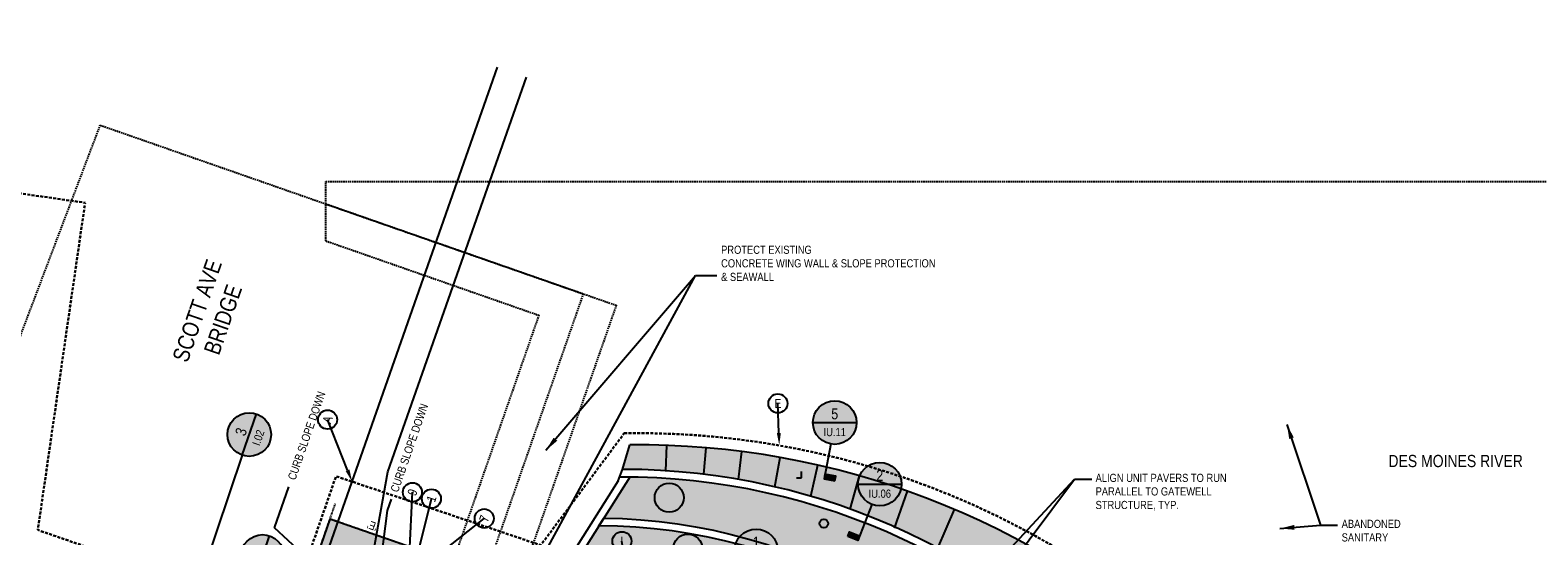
# Model space of a CAD drawing. Extents: x -7 to 1611950, y -7 to 575670.
# Tile 16 of 25: x 1609666 to 1609926, y 575172 to 575259. Entities that reach past the tile are written whole.
import ezdxf
from ezdxf import colors
from ezdxf.entities.mleader import LeaderData, LeaderLine
from ezdxf.enums import TextEntityAlignment as Align
from ezdxf.math import Vec2, Vec3

# ---------------------------------------------------------------- set-up
doc = ezdxf.new("R2010")
doc.units = 0
doc.header["$MEASUREMENT"] = 0
for name, pattern in [('Dash 1_16_', [0.125, 0.0625, -0.0625]), ('DASHED', [0.75, 0.5, -0.25]), ('HIDDEN', [0.375, 0.25, -0.125])]:
    doc.linetypes.add(name, pattern=pattern)
for name, color, linetype in [('3001.687.19 P-Series Lighting$0$EN-LITE', 3, 'Continuous'), ('L-ANNO-MACH', 7, 'HIDDEN'), ('L-ANNO-MACH-OVERALL', 7, 'HIDDEN'), ('L-LAYO-COOR', 2, 'Continuous'), ('L-PAVE-CURB-BACK', 4, 'Continuous'), ('L-PAVE-JONT', 1, 'Continuous'), ('L-PAVE-MARK', 1, 'Continuous'), ('L-PAVE-SDWK', 4, 'Continuous'), ('L-SITE-RTWL', 5, 'Continuous'), ('L-STON-HTCH', 9, 'Continuous'), ('X-XREF-SURV', 252, 'Continuous')]:
    doc.layers.add(name, color=color, linetype=linetype)
for name, color, linetype, lineweight in [('L-ANNO-KEYN', 2, 'Continuous', 25), ('L-ANNO-KEYN-20SC', 2, 'Continuous', 25), ('L-ANNO-NOTE', 2, 'Continuous', 25), ('L-ANNO-NOTE-ROTATE', 2, 'Continuous', 25), ('L-ANNO-SCRN', 9, 'Continuous', 25), ('P-LOW', 4, 'DASHED', 30)]:
    doc.layers.add(name, color=color, linetype=linetype, lineweight=lineweight)
doc.layers.add('L-ANNO-TTLB-NPLT', color=8, linetype='Continuous', plot=False)
doc.styles.add('3001.687.19 P-Series Lighting$0$SIMPLEX', font='ARIALN.TTF')
doc.styles.add('RDG 3-32 ANNO DOT', font='ARIALN.TTF', dxfattribs={"height": 0.07035})
doc.styles.add('RDG Standard', font='ARIALN.TTF')
doc.styles.add('RDG_Standard', font='ARIALN.TTF')
doc.styles.get("Standard").update_dxf_attribs({"font": 'arial.ttf'})
doc.styles.add('X-HLVM1S', font='ARIALN.TTF')
doc.dimstyles.new('RDG-ENG$7', dxfattribs={"dimscale": 12, "dimtxt": 0.09375, "dimasz": 0.125, "dimexe": 0.0625, "dimexo": 0.0625, "dimgap": 0.03125, "dimtad": 1, "dimlfac": 12, "dimzin": 3, "dimdsep": 46, "dimlunit": 4, "dimtxsty": 'RDG Standard', "dimblk": 'ARCHTICK', "dimcen": 0.0937, "dimclrd": 256, "dimclre": 256, "dimclrt": 256, "dimadec": 0, "dimazin": 0, "dimtfac": 0.75, "dimtofl": 0, "dimtmove": 0, "dimatfit": 3, "dimfxl": 1, "dimtolj": 1, "dimtzin": 0, "dimarcsym": 0})

# ---------------------------------------------------------------- blocks, each defined once
blk = doc.blocks.new('_ArchTick')
at = {"color": 0, "linetype": 'ByBlock', "const_width": 0.15}
blk.add_lwpolyline([(-0.5, -0.5), (0.5, 0.5)], dxfattribs=at)
blk = doc.blocks.new('KEYNOTE-CIRCLE')
at = {"layer": 'L-ANNO-NOTE', "color": 0, "transparency": 16777216}
blk.add_circle((0, 0), 0.0971, dxfattribs=at)
at = {"layer": 'L-ANNO-NOTE', "color": 0, "transparency": 16777216, "style": 'RDG_Standard'}
blk.add_attdef('#', text='', height=0.0938, dxfattribs=at).set_placement((0, 0), align=Align.MIDDLE_CENTER)
blk = doc.blocks.new('*U36')
at = {"layer": 'L-ANNO-KEYN', "true_color": 0xffffff}
h = blk.add_hatch(color=7, dxfattribs=at)
edge = h.paths.add_edge_path()
edge.add_arc((0, 0), 0.25, 0, 360)
at = {"layer": 'L-ANNO-KEYN'}
blk.add_hatch(color=256, dxfattribs=at).paths.add_polyline_path([(-0.368, -0.601), (-0.348, -0.549), (-0.232, -0.594), (-0.252, -0.646)])
for p, q in [((-0.25, 0), (0.25, 0)), ((-0.091, -0.233), (-0.252, -0.646))]:
    blk.add_line(p, q, dxfattribs=at)
blk.add_lwpolyline([(-0.368, -0.601), (-0.348, -0.549), (-0.232, -0.594), (-0.252, -0.646)], close=True, dxfattribs=at)
blk.add_circle((0, 0), 0.25, dxfattribs=at)
at = {"layer": 'L-ANNO-KEYN', "style": 'X-HLVM1S', "flags": 8}
blk.add_attdef('VIEWNUMBER', text='', height=0.125, dxfattribs=at).set_placement((0, 0), align=Align.BOTTOM_CENTER)
blk.add_attdef('SHEETNUMBER', text='', height=0.0938, dxfattribs=at).set_placement((0, -0.063), align=Align.TOP_CENTER)
at = {"layer": 'L-ANNO-KEYN', "style": 'RDG_Standard'}
blk.add_attdef('DESC', text='', height=0.0938, dxfattribs=at).set_placement((0.001, -0.371), align=Align.CENTER)
blk = doc.blocks.new('*U55')
at = {"layer": 'L-ANNO-KEYN', "true_color": 0xffffff}
h = blk.add_hatch(color=7, dxfattribs=at)
edge = h.paths.add_edge_path()
edge.add_arc((0, 0), 0.25, 0, 360)
at = {"layer": 'L-ANNO-KEYN'}
blk.add_hatch(color=256, dxfattribs=at).paths.add_polyline_path([(0, -0.67), (0.011, -0.615), (-0.112, -0.592), (-0.122, -0.647)])
for p, q in [((-0.25, 0), (0.25, 0)), ((-0.046, -0.246), (-0.122, -0.647))]:
    blk.add_line(p, q, dxfattribs=at)
blk.add_lwpolyline([(0, -0.67), (0.011, -0.615), (-0.112, -0.592), (-0.122, -0.647)], close=True, dxfattribs=at)
blk.add_circle((0, 0), 0.25, dxfattribs=at)
at = {"layer": 'L-ANNO-KEYN', "style": 'X-HLVM1S', "flags": 8}
blk.add_attdef('VIEWNUMBER', text='', height=0.125, dxfattribs=at).set_placement((0, 0), align=Align.BOTTOM_CENTER)
blk.add_attdef('SHEETNUMBER', text='', height=0.0938, dxfattribs=at).set_placement((0, -0.063), align=Align.TOP_CENTER)
at = {"layer": 'L-ANNO-KEYN', "style": 'RDG_Standard'}
blk.add_attdef('DESC', text='', height=0.0938, dxfattribs=at).set_placement((0.001, -0.371), align=Align.CENTER)
blk = doc.blocks.new('*U57')
at = {"layer": 'L-ANNO-KEYN', "true_color": 0xffffff}
h = blk.add_hatch(color=7, dxfattribs=at)
edge = h.paths.add_edge_path()
edge.add_arc((0, 0), 0.25, 0, 360)
at = {"layer": 'L-ANNO-KEYN'}
blk.add_hatch(color=256, dxfattribs=at).paths.add_polyline_path([(-6.368, -0.158), (-6.312, -0.158), (-6.312, -0.033), (-6.368, -0.033)])
for p, q in [((-0.25, -0.001), (-6.368, -0.033)), ((-0.25, 0), (0.25, 0))]:
    blk.add_line(p, q, dxfattribs=at)
blk.add_lwpolyline([(-6.368, -0.158), (-6.312, -0.158), (-6.312, -0.033), (-6.368, -0.033)], close=True, dxfattribs=at)
blk.add_circle((0, 0), 0.25, dxfattribs=at)
at = {"layer": 'L-ANNO-KEYN', "style": 'X-HLVM1S', "flags": 8}
blk.add_attdef('VIEWNUMBER', text='', height=0.125, dxfattribs=at).set_placement((0, 0), align=Align.BOTTOM_CENTER)
blk.add_attdef('SHEETNUMBER', text='', height=0.0938, dxfattribs=at).set_placement((0, -0.063), align=Align.TOP_CENTER)
at = {"layer": 'L-ANNO-KEYN', "style": 'RDG_Standard'}
blk.add_attdef('DESC', text='', height=0.0938, dxfattribs=at).set_placement((0.001, -0.371), align=Align.CENTER)
blk = doc.blocks.new('*U58')
at = {"layer": 'L-ANNO-KEYN', "true_color": 0xffffff}
h = blk.add_hatch(color=7, dxfattribs=at)
edge = h.paths.add_edge_path()
edge.add_arc((0, 0), 0.25, 0, 360)
at = {"layer": 'L-ANNO-KEYN'}
blk.add_hatch(color=256, dxfattribs=at).paths.add_polyline_path([(0.129, -0.878), (0.128, -0.823), (0.003, -0.823), (0.004, -0.879)])
for p, q in [((-0.25, 0), (0.25, 0)), ((0.001, -0.25), (0.004, -0.879))]:
    blk.add_line(p, q, dxfattribs=at)
blk.add_lwpolyline([(0.129, -0.878), (0.128, -0.823), (0.003, -0.823), (0.004, -0.879)], close=True, dxfattribs=at)
blk.add_circle((0, 0), 0.25, dxfattribs=at)
at = {"layer": 'L-ANNO-KEYN', "style": 'X-HLVM1S', "flags": 8}
blk.add_attdef('VIEWNUMBER', text='', height=0.125, dxfattribs=at).set_placement((0, 0), align=Align.BOTTOM_CENTER)
blk.add_attdef('SHEETNUMBER', text='', height=0.0938, dxfattribs=at).set_placement((0, -0.063), align=Align.TOP_CENTER)
at = {"layer": 'L-ANNO-KEYN', "style": 'RDG_Standard'}
blk.add_attdef('DESC', text='', height=0.0938, dxfattribs=at).set_placement((0.001, -0.371), align=Align.CENTER)
blk = doc.blocks.new('viewports_Rebid')
at = {"layer": 'L-ANNO-MACH'}
blk.add_lwpolyline([(50.23, 159.23), (94.5, 143.76)], dxfattribs=at)
at = {"layer": 'L-ANNO-MACH', "flags": 128}
blk.add_lwpolyline([(94.5, 143.76), (78.67, 98.32)], dxfattribs=at)
at = {"layer": 'L-ANNO-MACH-OVERALL', "flags": 128}
for points in [[(-110.28, -148.63), (11.42, 172.78)], [(11.42, 172.78), (100.17, 141.78)], [(86.86, 140.07), (73, 100.29)], [(100.17, 141.78), (84.34, 96.35)]]:
    blk.add_lwpolyline(points, dxfattribs=at)
at = {"layer": 'L-ANNO-MACH-OVERALL'}
for points in [[(50.23, 152.87), (50.23, 163.09), (370.23, 163.09), (370.23, -26.91), (136.75, -26.91)], [(50.23, 152.87), (86.86, 140.07)]]:
    blk.add_lwpolyline(points, dxfattribs=at)
blk = doc.blocks.new('3001.687.19 P-Series Lighting$0$DM_ELEC-LF32')
blk.add_circle((0, 0), 3)
at = {"style": '3001.687.19 P-Series Lighting$0$SIMPLEX', "flags": 1}
blk.add_attdef('CON_CENTER', text='', height=9.6, dxfattribs=at).set_placement((0, 0), align=Align.MIDDLE_CENTER)
for tag, p in [('CON_TYPE', (0, -16.5)), ('CON_WIDTH', (0, -32.9))]:
    blk.add_attdef(tag, p, '', height=9.6, dxfattribs=at)
blk = doc.blocks.new('3001.687.19 P-Series Lighting')
at = {"layer": '3001.687.19 P-Series Lighting$0$EN-LITE', "xscale": 0.25, "yscale": 0.25, "zscale": 0.25}
blk.add_blockref('3001.687.19 P-Series Lighting$0$DM_ELEC-LF32', (1609802.73, 575173.78), dxfattribs=at)

msp = doc.modelspace()

# ---------------------------------------------------------------- hatches: boundary and pattern name
at = {"layer": 'L-ANNO-SCRN', "ltscale": 0.01}
h = msp.add_hatch(dxfattribs=at)
h.set_pattern_fill('DOTS', color=256, scale=5)
edge = h.paths.add_edge_path()
edge.add_arc((1610026.59007, 575245.22718), 125.82739, 248.1677951, 273.9558157, ccw=False)
edge.add_arc((1609950.94836, 575056.03983), 77.92136, 68.2710086, 102.6344505)
edge.add_arc((1609917.08583, 575207.21508), 77, 275.7211204, 282.6165897, ccw=False)
edge.add_arc((1609916.80234, 575206.36585), 76.18414, 227.0819488, 275.9969379, ccw=False)
edge.add_arc((1609770.85436, 575048.56228), 138.7646, 47.3192613, 90.6127919)
edge.add_line((1609769.37026, 575187.31894), (1609768.08758, 575183.10505))
edge.add_arc((1609768.21841, 575068.10645), 114.99867, 39.5483207, 90.0651833, ccw=False)
edge.add_arc((1609907.81296, 575185.15104), 67.18057, 220.7149466, 227.4497629)
edge.add_line((1609862.38301, 575135.66014), (1609865.20125, 575136.33613))
edge.add_line((1609865.20125, 575136.33613), (1609869.75152, 575133.7029))
edge.add_line((1609869.75152, 575133.7029), (1609872.97439, 575132.18751))
edge.add_line((1609872.97439, 575132.18751), (1609874.83975, 575130.75672))
edge.add_line((1609874.83975, 575130.75672), (1609877.4632, 575126.72654))
edge.add_line((1609877.4632, 575126.72654), (1609877.26727, 575125.31635))
edge.add_arc((1609907.81296, 575185.15104), 67.18057, 242.9556309, 279.5863305)
edge.add_arc((1609950.24011, 574993.05002), 129.67758, 100.0904184, 103.9396683, ccw=False)
edge.add_arc((1609956.66011, 575113.58927), 30, 166.2461209, 179.7026783)
edge.add_arc((1609939.93491, 574929.2218), 185, 90.0814631, 94.1147074, ccw=False)
edge.add_arc((1609956.66011, 575113.58927), 17, 148.3635636, 177.8682869, ccw=False)
edge.add_arc((1609950.24761, 574977.73048), 145, 81.4083489, 93.1869673, ccw=False)
edge.add_arc((1609956.66011, 575113.58927), 17, -8.3246588, 26.2317528, ccw=False)
edge.add_arc((1609939.64731, 574929.24812), 185, 75.4289213, 79.4621657, ccw=False)
edge.add_arc((1609956.66011, 575113.58927), 30, 349.8409504, 367.6782713)
edge.add_arc((1610026.77692, 575246.41523), 135, 252.5932015, 253.5208797)
edge.add_arc((1610026.77692, 575246.41523), 135, 253.5208797, 273.8223148)
edge.add_line((1610035.77636, 575111.71553), (1610035.24306, 575119.69773))
h = msp.add_hatch(dxfattribs=at)
h.set_pattern_fill('ANGLE', color=256, scale=5)
h.set_pattern_definition([(0, (0, 0), (0, 1.375), [1, -0.375]), (90, (0, 0), (-1.375, 8e-17), [1, -0.375])])
edge = h.paths.add_edge_path()
edge.add_line((1609727.93322, 575166.07363), (1609728.42998, 575167.43765))
edge.add_line((1609728.42998, 575167.43765), (1609731.31576, 575166.43793))
edge.add_line((1609731.31576, 575166.43793), (1609730.82475, 575165.02057))
edge.add_line((1609730.82475, 575165.02057), (1609733.68216, 575164.03067))
edge.add_line((1609733.68216, 575164.03067), (1609735.30091, 575168.43261))
edge.add_line((1609735.30091, 575168.43261), (1609717.739, 575174.56649))
edge.add_line((1609717.739, 575174.56649), (1609711.11259, 575155.44034))
edge.add_line((1609711.11259, 575155.44034), (1609681.07478, 575165.8464))
edge.add_line((1609681.07478, 575165.8464), (1609676.77298, 575153.81082))
edge.add_line((1609676.77298, 575153.81082), (1609671.5655, 575139.786))
edge.add_line((1609671.5655, 575139.786), (1609671.15205, 575138.63934))
edge.add_line((1609671.15205, 575138.63934), (1609673.34491, 575137.88897))
edge.add_line((1609673.34491, 575137.88897), (1609669.69734, 575127.4001))
edge.add_line((1609669.69734, 575127.4001), (1609698.00163, 575117.5946))
edge.add_line((1609698.00163, 575117.5946), (1609644.42908, 574962.83665))
edge.add_line((1609644.42908, 574962.83665), (1609645.07237, 574915.84617))
edge.add_line((1609645.07237, 574915.84617), (1609646.99788, 574915.18497))
edge.add_line((1609646.99788, 574915.18497), (1609646.64384, 574915.56604))
edge.add_line((1609646.64384, 574915.56604), (1609645.93999, 574960.75819))
edge.add_line((1609645.93999, 574960.75819), (1609646.48973, 574964.18736))
edge.add_line((1609646.48973, 574964.18736), (1609649.98977, 574974.29047))
edge.add_arc((1609664.16334, 574969.3803), 15, 70.8922922, 160.8922922, ccw=False)
edge.add_line((1609669.07351, 574983.55387), (1609677.67273, 574980.58209))
edge.add_line((1609677.67273, 574980.58209), (1609677.50869, 574980.1025))
edge.add_line((1609677.50869, 574980.1025), (1609683.07246, 574978.08641))
edge.add_line((1609683.07246, 574978.08641), (1609689.29387, 574996.12759))
edge.add_line((1609689.29387, 574996.12759), (1609683.67157, 574998.07533))
edge.add_line((1609683.67157, 574998.07533), (1609683.48326, 574997.56981))
edge.add_line((1609683.48326, 574997.56981), (1609679.81479, 574998.85144))
edge.add_arc((1609683.27728, 575008.73435), 10.4719, 160.578738, 250.692043, ccw=False)
edge.add_line((1609673.40123, 575012.21638), (1609699.77712, 575088.35228))
edge.add_arc((1609690.32807, 575091.62573), 10, 340.8922922, 370.8210841)
edge.add_line((1609700.15026, 575093.50316), (1609697.23408, 575108.75979))
edge.add_arc((1609702.14517, 575109.6985), 5, 160.8922922, 190.8210841, ccw=False)
edge.add_line((1609697.42064, 575111.33523), (1609717.20574, 575168.44633))
edge.add_line((1609717.20574, 575168.44633), (1609724.93258, 575167.0618))
edge.add_line((1609724.93258, 575167.0618), (1609727.93322, 575166.07363))
at = {"layer": 'L-STON-HTCH'}
h = msp.add_hatch(dxfattribs=at)
h.set_pattern_fill('BOX', color=256, scale=3)
h.paths.add_polyline_path([(1609841.91664, 575108.29269), (1609842.86382, 575105.02007), (1609844.42999, 575101.65563)], flags=17)
edge = h.paths.add_edge_path()
edge.add_line((1609835.87366, 575115.09708), (1609838.59143, 575114.55967))
edge.add_arc((1609963.85621, 575192.75187), 147.66612, 207.7961947, 211.9730412, ccw=False)
edge.add_arc((1609760.31614, 575085.00639), 82.63353, 28.0711378, 89.9288811)
edge.add_line((1609760.41871, 575167.63985), (1609756.63575, 575161.6524))
edge.add_line((1609756.63575, 575161.6524), (1609744.95912, 575165.02273))
edge.add_line((1609744.95912, 575165.02273), (1609743.99881, 575158.58313))
edge.add_arc((1609756.09536, 575102.45763), 57.41427, 90.0724653, 102.162729, ccw=False)
edge.add_line((1609756.02274, 575159.87185), (1609756.92712, 575159.86587))
edge.add_arc((1609756.09536, 575102.45763), 57.41427, 36.9524918, 89.1699235, ccw=False)
edge.add_line((1609801.97707, 575136.97236), (1609806.0818, 575135.99039))
edge.add_line((1609806.0818, 575135.99039), (1609807.27586, 575134.79633))
edge.add_line((1609807.27586, 575134.79633), (1609810.12906, 575135.59245))
edge.add_line((1609810.12906, 575135.59245), (1609812.61748, 575135.59245))
edge.add_line((1609812.61748, 575135.59245), (1609817.46099, 575132.70714))
edge.add_line((1609817.46099, 575132.70714), (1609819.88288, 575129.15866))
edge.add_line((1609819.88288, 575129.15866), (1609822.27164, 575127.8653))
edge.add_line((1609822.27164, 575127.8653), (1609823.46602, 575123.65346))
edge.add_line((1609823.46602, 575123.65346), (1609829.00638, 575123.65346))
edge.add_line((1609829.00638, 575123.65346), (1609831.19581, 575122.49264))
edge.add_line((1609831.19581, 575122.49264), (1609835.87366, 575115.09708))
edge = h.paths.add_edge_path()
edge.add_arc((1609863.14639, 574984.45251), 118.61783, 94.6055466, 99.0633987, ccw=False)
edge.add_line((1609853.62192, 575102.68733), (1609853.08073, 575103.62838))
edge.add_line((1609853.08073, 575103.62838), (1609851.36143, 575107.71743))
edge.add_line((1609851.36143, 575107.71743), (1609851.01783, 575111.58844))
edge.add_line((1609851.01783, 575111.58844), (1609851.39665, 575114.23878))
edge.add_line((1609851.39665, 575114.23878), (1609852.81651, 575114.80651))
edge.add_arc((1609963.85613, 575192.75172), 135.66596, 209.7898096, 215.0672644, ccw=False)
edge.add_arc((1609763.73559, 575078.73716), 94.65528, 29.5017853, 89.8079004)
edge.add_line((1609764.05295, 575173.3919), (1609761.25783, 575168.96797))
edge.add_arc((1609760.31614, 575085.00639), 83.96686, 28.0688141, 89.35741, ccw=False)
edge.add_arc((1609963.85621, 575192.75186), 146.33279, 207.795021, 212.4645547)
edge.add_line((1609840.39177, 575114.20368), (1609840.60604, 575114.16131))
edge.add_line((1609840.60604, 575114.16131), (1609841.68066, 575112.75645))
edge.add_line((1609841.68066, 575112.75645), (1609841.44246, 575109.931))
edge.add_line((1609841.44246, 575109.931), (1609844.46085, 575101.58935))
edge = h.paths.add_edge_path()
edge.add_line((1609852.02657, 575118.32455), (1609854.49348, 575119.93465))
edge.add_line((1609854.49348, 575119.93465), (1609855.6962, 575122.97318))
edge.add_line((1609855.6962, 575122.97318), (1609854.98057, 575127.11747))
edge.add_line((1609854.98057, 575127.11747), (1609854.98057, 575130.77711))
edge.add_line((1609854.98057, 575130.77711), (1609855.72073, 575132.16435))
edge.add_line((1609855.72073, 575132.16435), (1609858.73067, 575134.78408))
edge.add_line((1609858.73067, 575134.78408), (1609860.82663, 575135.28682))
edge.add_arc((1609907.81296, 575185.15104), 68.51391, 220.7036075, 226.7020293, ccw=False)
edge.add_arc((1609768.21841, 575068.10644), 113.66535, 39.5414742, 89.4326225)
edge.add_line((1609769.34397, 575181.76622), (1609764.89131, 575174.71881))
edge.add_arc((1609763.73559, 575078.73716), 95.98861, 29.5036847, 89.310133, ccw=False)
edge.add_arc((1609963.85613, 575192.75173), 134.33263, 209.7913131, 213.6454006)

# ---------------------------------------------------------------- linework, layer by layer
at = {"layer": 'L-ANNO-TTLB-NPLT'}
msp.add_lwpolyline([(1609730.82475, 575165.02057), (1609731.31576, 575166.43793), (1609734.17318, 575165.44803), (1609735.30393, 575168.44127), (1609717.739, 575174.56649), (1609644.42908, 574962.83665), (1609645.07237, 574915.84617), (1609646.99788, 574915.18497), (1609646.64384, 574915.56604), (1609645.93999, 574960.75819), (1609646.48973, 574964.18736), (1609649.98977, 574974.29047, -0.414213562), (1609669.07351, 574983.55387), (1609677.67051, 574980.5756), (1609683.48335, 574997.56616), (1609679.81479, 574998.85144, -0.414792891), (1609673.40123, 575012.21638), (1609699.77712, 575088.35228, 0.131336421), (1609700.15026, 575093.50316), (1609697.23408, 575108.75979, -0.131336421), (1609697.42064, 575111.33523), (1609717.20574, 575168.44633), (1609724.93258, 575167.0618)], format="xyb", close=True, dxfattribs=at)
at = {"layer": 'L-PAVE-CURB-BACK', "linetype": 'Dash 1_16_'}
for p, q in [((1609718.64897, 575177.19464), (1609696.00329, 575111.82625)), ((1609743.703, 575165.498), (1609717.739, 575174.56649))]:
    msp.add_line(p, q, dxfattribs=at)
at = {"layer": 'L-PAVE-JONT'}
for p, q in [((1609775.57674, 575182.86967), (1609775.73298, 575187.23706)), ((1609782.09935, 575182.26446), (1609782.48582, 575186.83075)), ((1609788.03536, 575181.38492), (1609788.65642, 575186.16947)), ((1609794.32559, 575180.10257), (1609795.22913, 575185.15586)), ((1609798.89306, 575181.6454), (1609798.89306, 575182.74973)), ((1609800.47519, 575178.48856), (1609801.69679, 575183.84024)), ((1609798.02517, 575181.6454), (1609798.89306, 575181.6454)), ((1609807.25078, 575176.27843), (1609808.88156, 575181.9972)), ((1609814.89893, 575173.00047), (1609817.14944, 575179.35776)), ((1609822.36579, 575169.55965), (1609825.2017, 575176.22229))]:
    msp.add_line(p, q, dxfattribs=at)
at = {"layer": 'L-PAVE-MARK'}
for p, q in [((1609717.68494, 575169.88418), (1609746.62844, 575252.31758)), ((1609727.74639, 575182.69254), (1609751.58772, 575250.59455)), ((1609725.21124, 575168.55273), (1609727.74639, 575182.69254))]:
    msp.add_line(p, q, dxfattribs=at)
at = {"layer": 'L-PAVE-SDWK'}
msp.add_lwpolyline([(1609768.08758, 575183.10505), (1609769.37026, 575187.31894)], dxfattribs=at)
msp.add_arc((1609770.76346, 575048.32593), 139, 47.3577662, 90.574287, dxfattribs=at)
at = {"layer": 'L-SITE-RTWL'}
msp.add_line((1609767.38, 575181.154), (1609768.08758, 575183.10505), dxfattribs=at)
for points in [[(1609769.34397, 575181.76622), (1609756.63575, 575161.6524), (1609755.663, 575162.267)], [(1609767.38, 575181.154), (1609755.874, 575162.943)], [(1609769.34397, 575181.76622), (1609756.63575, 575161.6524)]]:
    msp.add_lwpolyline(points, dxfattribs=at)
for points in [[(1609860.82663, 575135.28682, -0.02617903), (1609855.87303, 575140.46996, 0.225215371), (1609767.60345, 575181.77013)], [(1609852.81651, 575114.80651, -0.023031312), (1609846.1179, 575125.35021, 0.269381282), (1609764.05295, 575173.3919), (1609764.89131, 575174.71881, -0.267043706), (1609847.2767, 575126.00975, 0.023610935), (1609854.08887, 575115.31527, 0.023610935)]]:
    msp.add_lwpolyline(points, format="xyb", dxfattribs=at)
msp.add_arc((1609768.21758, 575068.10538), 115, 39.5484688, 90.0018966, dxfattribs=at)
at = {"layer": 'X-XREF-SURV'}
for centre in [(1609776.13858, 575178.23714), (1609779.33132, 575169.46664)]:
    msp.add_circle(centre, 2.5, dxfattribs=at)

# ---------------------------------------------------------------- block references
at = {"layer": 'L-ANNO-KEYN-20SC'}
ref = msp.add_blockref('*U57', (1609703.89951, 575189.09587), dxfattribs=dict(at, xscale=14.99999999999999, yscale=14.99999999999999, zscale=14.99999999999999, rotation=71))
ref.add_attrib('VIEWNUMBER', '3', dxfattribs={"layer": 'L-ANNO-KEYN', "height": 1.875, "rotation": 71, "style": 'X-HLVM1S'}).set_placement((1609703.89951, 575189.09587), align=Align.BOTTOM_CENTER)
ref.add_attrib('SHEETNUMBER', 'I.02', dxfattribs={"layer": 'L-ANNO-KEYN', "height": 1.40625, "rotation": 71, "style": 'X-HLVM1S'}).set_placement((1609704.78593, 575188.79065), align=Align.TOP_CENTER)
ref = msp.add_blockref('*U55', (1609804.60926, 575191.16834), dxfattribs=dict(at, xscale=15, yscale=15, zscale=15))
ref.add_attrib('VIEWNUMBER', '5', dxfattribs={"layer": 'L-ANNO-KEYN', "height": 1.875, "style": 'X-HLVM1S'}).set_placement((1609804.60926, 575191.16834), align=Align.BOTTOM_CENTER)
ref.add_attrib('SHEETNUMBER', 'IU.11', dxfattribs={"layer": 'L-ANNO-KEYN', "height": 1.40625, "style": 'X-HLVM1S'}).set_placement((1609804.60926, 575190.23084), align=Align.TOP_CENTER)
ref = msp.add_blockref('*U36', (1609812.35892, 575180.56923), dxfattribs=dict(at, xscale=15, yscale=15, zscale=15))
ref.add_attrib('VIEWNUMBER', '2', dxfattribs={"layer": 'L-ANNO-KEYN', "height": 1.875, "style": 'X-HLVM1S'}).set_placement((1609812.35892, 575180.56923), align=Align.BOTTOM_CENTER)
ref.add_attrib('SHEETNUMBER', 'IU.06', dxfattribs={"layer": 'L-ANNO-KEYN', "height": 1.40625, "style": 'X-HLVM1S'}).set_placement((1609812.35892, 575179.63173), align=Align.TOP_CENTER)
ref = msp.add_blockref('*U58', (1609706.18591, 575168.12335), dxfattribs=dict(at, xscale=14.99999999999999, yscale=14.99999999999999, zscale=14.99999999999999, rotation=71))
ref.add_attrib('VIEWNUMBER', '2', dxfattribs={"layer": 'L-ANNO-KEYN', "height": 1.875, "rotation": 71, "style": 'X-HLVM1S'}).set_placement((1609706.18591, 575168.12335), align=Align.BOTTOM_CENTER)
ref.add_attrib('SHEETNUMBER', 'I.02', dxfattribs={"layer": 'L-ANNO-KEYN', "height": 1.40625, "rotation": 71, "style": 'X-HLVM1S'}).set_placement((1609707.07234, 575167.81813), align=Align.TOP_CENTER)
ref = msp.add_blockref('*U36', (1609791.0917, 575169.08704), dxfattribs=dict(at, xscale=15, yscale=15, zscale=15))
ref.add_attrib('VIEWNUMBER', '1', dxfattribs={"layer": 'L-ANNO-KEYN', "height": 1.875, "style": 'X-HLVM1S'}).set_placement((1609791.0917, 575169.08704), align=Align.BOTTOM_CENTER)
ref.add_attrib('SHEETNUMBER', 'IU.06', dxfattribs={"layer": 'L-ANNO-KEYN', "height": 1.40625, "style": 'X-HLVM1S'}).set_placement((1609791.0917, 575168.14954), align=Align.TOP_CENTER)

# ---------------------------------------------------------------- texts
at = {"layer": 'L-ANNO-NOTE-ROTATE', "insert": (1609690.61522, 575202.25788), "char_height": 2.814, "attachment_point": 1, "rotation": 70.8922922, "style": 'RDG 3-32 ANNO DOT', "bg_fill": 3, "box_fill_scale": 1.5, "bg_fill_color": 256, "bg_fill_transparency": 0}
msp.add_mtext('\\pxqc;SCOTT AVE\\PBRIDGE', dxfattribs=at)
at = {"layer": 'L-LAYO-COOR', "insert": (1609725.63201, 575172.47613), "char_height": 1.407, "width": 319.1945306, "attachment_point": 1, "rotation": 160.8922922, "style": 'RDG 3-32 ANNO DOT'}
msp.add_mtext("'E'", dxfattribs=at)

# ---------------------------------------------------------------- leaders
at = {"layer": 'L-ANNO-NOTE', "annotation_type": 0, "has_hookline": 1, "hookline_direction": 0}
for points, text_width in [([(1609752.23871, 575164.17757), (1609780.67069, 575216.45468), (1609784.44034, 575216.45468)], 36.68076), ([(1609882.38279, 575190.84767), (1609888.19609, 575173.49617), (1609891.1838, 575173.49617)], 10.06835)]:
    msp.add_leader(points, dimstyle='RDG-ENG$7', override={"dimscale": 20, "dimgap": 0.03125, "dimtad": 0}, dxfattribs=dict(at, text_width=text_width))
at = {"layer": 'L-ANNO-NOTE'}
for points, override in [([(1609754.93753, 575186.39545), (1609780.67069, 575216.45468), (1609784.44034, 575216.45468)], {"dimscale": 20, "dimgap": 0.03125, "dimtad": 0}), ([(1609827.36651, 575156.74117), (1609845.86806, 575181.41114), (1609848.85578, 575181.41114)], {"dimscale": 20, "dimgap": 0.03125, "dimtad": 0, "dimldrblk": 'Integral'}), ([(1609881.17663, 575172.92972), (1609888.19609, 575173.49617), (1609891.1838, 575173.49617)], {"dimscale": 20, "dimgap": 0.03125, "dimtad": 0})]:
    msp.add_leader(points, dimstyle='RDG-ENG$7', override=override, dxfattribs=at)
ml = msp.add_multileader_block('Standard', dxfattribs=at)
ml.set_content('KEYNOTE-CIRCLE', color=256, scale=16.875)
ml.set_attribute('#', 'E', width=0)
ml.set_leader_properties()
ml.build(insert=Vec2(0, 0))
ml.multileader.update_dxf_attribs({"has_dogleg": 0, "text_right_attachment_type": 3, "dogleg_length": 0.36, "arrow_head_size": 2.10938, "scale": 30, "block_connection_type": 1})
ctx = ml.context
ctx.base_point, ctx.scale, ctx.char_height, ctx.arrow_head_size, ctx.landing_gap_size, ctx.plane_origin, ctx.plane_x_axis, ctx.plane_y_axis = Vec3(1609794.8329, 575194.4575), 30, 1.58203, 2.10938, 1.51875, Vec3(1609759.96315, 575200.21587), Vec3(0.999999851, 0.00054625), Vec3(-0.00054625, 0.999999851)
ctx.right_attachment, ctx.attachment_type = 3, 1
notes = []
notes.append((ctx, [(0, (1, 1, 0), (1609795.1929, 575194.4577), (-0.999999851, -0.00054625), 0.36, [(0, [(1609795.06587, 575187.2765)], 0, [])])]))
ctx.block.insert, ctx.block.rotation = Vec3(1609794.8329, 575194.4575), 0.00054625
ml = msp.add_multileader_block('Standard', dxfattribs=at)
ml.set_content('KEYNOTE-CIRCLE', color=256, scale=16.875)
ml.set_attribute('#', 'A', width=0)
ml.set_leader_properties()
ml.build(insert=Vec2(0, 0))
ml.multileader.update_dxf_attribs({"has_dogleg": 0, "text_right_attachment_type": 3, "dogleg_length": 0.36, "arrow_head_size": 2.10938, "scale": 30, "block_connection_type": 1})
ctx = ml.context
ctx.base_point, ctx.scale, ctx.char_height, ctx.arrow_head_size, ctx.landing_gap_size, ctx.plane_origin, ctx.plane_x_axis, ctx.plane_y_axis = Vec3(1609717.37402, 575191.66551), 30, 1.58203, 2.10938, 1.51875, Vec3(1609673.35978, 575145.897), Vec3(0.325568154, 0.945518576), Vec3(-0.945518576, 0.325568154)
ctx.right_attachment, ctx.attachment_type = 3, 1
notes.append((ctx, [(1, (1, 1, 0), (1609717.25681, 575191.32513), (0.325568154, 0.945518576), 0.36, [(0, [(1609721.587, 575180.99754)], 0, [])])]))
ctx.block.insert, ctx.block.rotation = Vec3(1609717.37402, 575191.66551), 1.239183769
ml = msp.add_multileader_block('Standard', dxfattribs=at)
ml.set_content('KEYNOTE-CIRCLE', color=256, scale=16.875)
ml.set_attribute('#', '9', width=0)
ml.set_leader_properties()
ml.build(insert=Vec2(0, 0))
ml.multileader.update_dxf_attribs({"has_dogleg": 0, "text_right_attachment_type": 3, "dogleg_length": 0.36, "arrow_head_size": 2.10938, "scale": 30, "block_connection_type": 1})
ctx = ml.context
ctx.base_point, ctx.scale, ctx.char_height, ctx.arrow_head_size, ctx.landing_gap_size, ctx.plane_origin, ctx.plane_x_axis, ctx.plane_y_axis = Vec3(1609731.96615, 575179.16342), 30, 1.58203, 2.10938, 1.51875, Vec3(1609715.94146, 575147.44537), Vec3(0.325568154, 0.945518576), Vec3(-0.945518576, 0.325568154)
ctx.right_attachment, ctx.attachment_type = 3, 1
notes.append((ctx, [(1, (1, 1, 0), (1609731.84894, 575178.82304), (0.325568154, 0.945518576), 0.36, [(0, [(1609731.33811, 575166.43019)], 0, [])])]))
ctx.block.insert, ctx.block.rotation = Vec3(1609731.96615, 575179.16342), 1.239183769
ml = msp.add_multileader_block('Standard', dxfattribs=at)
ml.set_content('KEYNOTE-CIRCLE', color=256, scale=16.875)
ml.set_attribute('#', '1', width=0)
ml.set_leader_properties()
ml.build(insert=Vec2(0, 0))
ml.multileader.update_dxf_attribs({"has_dogleg": 0, "text_right_attachment_type": 3, "dogleg_length": 0.36, "arrow_head_size": 2.10938, "scale": 30, "block_connection_type": 1})
ctx = ml.context
ctx.base_point, ctx.scale, ctx.char_height, ctx.arrow_head_size, ctx.landing_gap_size, ctx.plane_origin, ctx.plane_x_axis, ctx.plane_y_axis = Vec3(1609735.23207, 575178.06517), 30, 1.58203, 2.10938, 1.51875, Vec3(1609712.43437, 575148.83825), Vec3(0.325568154, 0.945518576), Vec3(-0.945518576, 0.325568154)
ctx.right_attachment, ctx.attachment_type = 3, 1
notes.append((ctx, [(1, (1, 1, 0), (1609735.11487, 575177.72478), (0.325568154, 0.945518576), 0.36, [(0, [(1609731.91973, 575164.67842)], 0, [])])]))
ctx.block.insert, ctx.block.rotation = Vec3(1609735.23207, 575178.06517), 1.239183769
ml = msp.add_multileader_block('Standard', dxfattribs=at)
ml.set_content('KEYNOTE-CIRCLE', color=256, scale=16.875)
ml.set_attribute('#', '7', width=0)
ml.set_leader_properties()
ml.build(insert=Vec2(0, 0))
ml.multileader.update_dxf_attribs({"has_dogleg": 0, "text_right_attachment_type": 3, "dogleg_length": 0.36, "arrow_head_size": 2.10938, "scale": 30, "block_connection_type": 1})
ctx = ml.context
ctx.base_point, ctx.scale, ctx.char_height, ctx.arrow_head_size, ctx.landing_gap_size, ctx.plane_origin, ctx.plane_x_axis, ctx.plane_y_axis = Vec3(1609744.31518, 575174.65132), 30, 1.58203, 2.10938, 1.51875, Vec3(1609721.80204, 575124.01021), Vec3(0.325568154, 0.945518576), Vec3(-0.945518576, 0.325568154)
ctx.right_attachment, ctx.attachment_type = 3, 1
notes.append((ctx, [(1, (1, 1, 0), (1609744.19797, 575174.31093), (0.325568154, 0.945518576), 0.36, [(0, [(1609734.46973, 575163.12188), (1609736.026, 575168.089)], 0, [])])]))
ctx.block.insert, ctx.block.rotation = Vec3(1609744.31518, 575174.65132), 1.239183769
ml = msp.add_multileader_block('Standard', dxfattribs=at)
ml.set_content('KEYNOTE-CIRCLE', color=256, scale=16.875)
ml.set_attribute('#', 'I', width=0)
ml.set_leader_properties()
ml.build(insert=Vec2(0, 0))
ml.multileader.update_dxf_attribs({"has_dogleg": 0, "text_right_attachment_type": 3, "dogleg_length": 0.36, "arrow_head_size": 2.10938, "scale": 30, "block_connection_type": 1})
ctx = ml.context
ctx.base_point, ctx.scale, ctx.char_height, ctx.arrow_head_size, ctx.landing_gap_size, ctx.plane_origin, ctx.plane_x_axis, ctx.plane_y_axis = Vec3(1609768.00655, 575170.74339), 30, 1.58203, 2.10938, 1.51875, Vec3(1609736.89345, 575167.36507), Vec3(0.999999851, 0.00054625), Vec3(-0.00054625, 0.999999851)
ctx.right_attachment, ctx.attachment_type = 3, 1
notes.append((ctx, [(0, (1, 1, 0), (1609768.36655, 575170.74359), (-0.999999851, -0.00054625), 0.36, [(0, [(1609773.0997, 575157.29603), (1609770.76429, 575153.38719)], 0, [])])]))
ctx.block.insert, ctx.block.rotation = Vec3(1609768.00655, 575170.74339), 0.00054625
at = {"layer": 'L-ANNO-NOTE-ROTATE'}
ml = msp.add_multileader_mtext('Standard', dxfattribs=at)
ml.set_content('CURB SLOPE DOWN', color=256, style='RDG 3-32 ANNO DOT')
ml.set_leader_properties()
ml.build(insert=Vec2(0, 0))
ml.multileader.update_dxf_attribs({"has_dogleg": 0, "text_right_attachment_type": 3, "dogleg_length": 0, "arrow_head_size": 1.875, "scale": 20})
ctx = ml.context
ctx.base_point, ctx.scale, ctx.char_height, ctx.arrow_head_size, ctx.landing_gap_size, ctx.plane_origin, ctx.plane_x_axis, ctx.plane_y_axis = Vec3(1609710.72137, 575180.10356), 20, 1.407, 1.875, 1.35, Vec3(1609701.75929, 575172.86406), Vec3(0.327345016, 0.944904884), Vec3(-0.944904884, 0.327345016)
ctx.right_attachment = 3
notes.append((ctx, [(0, (1, 1, 0), (1609710.72137, 575180.10356), (0.327345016, 0.944904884), 0, [(0, [(1609716.64073, 575165.23771), (1609708.23314, 575173.02418)], 0, [])])]))
ctx.mtext.insert, ctx.mtext.text_direction, ctx.mtext.rotation, ctx.mtext.flow_direction = Vec3(1609710.48721, 575181.6134), Vec3(0.327345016, 0.944904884), 1.237303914, 5
ml = msp.add_multileader_mtext('Standard', dxfattribs=at)
ml.set_content('CURB SLOPE DOWN', color=256, style='RDG 3-32 ANNO DOT')
ml.set_leader_properties()
ml.build(insert=Vec2(0, 0))
ml.multileader.update_dxf_attribs({"has_dogleg": 0, "text_right_attachment_type": 3, "dogleg_length": 0, "arrow_head_size": 1.875, "scale": 20})
ctx = ml.context
ctx.base_point, ctx.scale, ctx.char_height, ctx.arrow_head_size, ctx.landing_gap_size, ctx.plane_origin, ctx.plane_x_axis, ctx.plane_y_axis = Vec3(1609728.38531, 575178.00611), 20, 1.407, 1.875, 1.35, Vec3(1609729.26751, 575168.42147), Vec3(0.327345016, 0.944904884), Vec3(-0.944904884, 0.327345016)
ctx.right_attachment = 3
notes.append((ctx, [(0, (1, 1, 0), (1609728.38531, 575178.00611), (0.327345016, 0.944904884), 0, [(0, [(1609726.45409, 575166.5347), (1609727.70026, 575176.02867)], 0, [])])]))
ctx.mtext.insert, ctx.mtext.text_direction, ctx.mtext.rotation, ctx.mtext.flow_direction = Vec3(1609728.15115, 575179.51595), Vec3(0.327345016, 0.944904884), 1.237303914, 5
for ctx, leaders in notes:
    for number, flags, end, landing, length, lines in leaders:
        leader = LeaderData()
        leader.index, (leader.has_last_leader_line, leader.has_dogleg_vector, leader.attachment_direction) = number, flags
        leader.last_leader_point, leader.dogleg_vector, leader.dogleg_length = Vec3(end), Vec3(landing), length
        for number, points, colour, breaks in lines:
            line = LeaderLine()
            line.index, line.vertices, line.color, line.breaks = number, Vec3.list(points), colors.encode_raw_color(colour), breaks
            leader.lines.append(line)
        ctx.leaders.append(leader)

# ---------------------------------------------------------------- next in the draw order: texts
at = {"layer": 'L-ANNO-NOTE', "insert": (1609785.06534, 575215.51718), "char_height": 1.4, "attachment_point": 7, "style": 'RDG Standard', "bg_fill": 3, "box_fill_scale": 1.5, "bg_fill_color": 256, "bg_fill_transparency": 0}
msp.add_mtext('\\A1;PROTECT EXISTING \\PCONCRETE WING WALL & SLOPE PROTECTION\\P& SEAWALL', dxfattribs=at)
at = {"layer": 'L-ANNO-NOTE', "attachment_point": 1, "style": 'RDG Standard', "bg_fill": 3, "box_fill_scale": 1.5, "bg_fill_color": 256, "bg_fill_transparency": 0}
for s, insert, char_height, width in [('\\A1;DES MOINES RIVER', (1609899.85029, 575185.60024), 2.1, 23.2436872), ('\\A1;ABANDONED \\PSANITARY', (1609891.8088, 575174.43367), 1.4, 12.2468801)]:
    msp.add_mtext(s, dxfattribs=dict(at, insert=insert, char_height=char_height, width=width))

# ---------------------------------------------------------------- next in the draw order: linework, layer by layer
at = {"layer": 'P-LOW', "flags": 128}
msp.add_lwpolyline([(1609768.39348, 575189.32246, -0.192439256), (1609866.27946, 575152.04524, 0.214214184), (1609924.56232, 575132.58867, 0.030096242), (1609933.46777, 575134.02607, -0.150913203), (1609980.53601, 575130.28264, -0.25311502), (1610066.30971, 575127.83126, -0.146310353), (1610112.12543, 575129.26245, 0.009386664), (1610159.75167, 575113.51199, -0.063336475), (1610223.14468, 575103.32128), (1610245.45051, 575067.7303, 0.418673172), (1610313.22413, 575063.24931, -0.19759583), (1610396.77927, 575053.63098, 0.185647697), (1610415.34818, 575026.14442, 0.161188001), (1610445.00321, 575036.53061, -0.262718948), (1610493.65504, 575043.51992, -0.342507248), (1610575.59029, 575040.48745, -0.202343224), (1610637.46917, 575034.14507), (1610634.58034, 575029.29325), (1610745.06722, 574971.40117), (1610769.77844, 574955.42647), (1610834.96925, 574951.22035), (1610892.07272, 574894.69203), (1610949.00752, 574869.61675), (1610944.86985, 574856.93739), (1610893.61299, 574863.22921), (1610881.843, 574849.81199), (1610850.27394, 574831.12413), (1610795.71156, 574830.84652), (1610741.47516, 574850.47534), (1610699.11653, 574878.06367), (1610674.41757, 574903.21479), (1610561.04848, 574929.4764), (1610506.73611, 574943.40144), (1610466.13018, 574960.09361), (1610411.23786, 574950.9497), (1610385.39936, 574949.09687), (1610354.57182, 574943.19389), (1610335.09178, 574927.86621), (1610224.09867, 574975.37816), (1610174.71191, 574993.40102), (1610134.30568, 574986.2488), (1610067.11292, 574969.35564), (1610068.52076, 574928.90019), (1610058.52681, 574928.5524), (1610057.13291, 574968.6075), (1610003.45499, 574966.20909), (1609981.01786, 574970.13509), (1609937.78259, 574943.06907), (1609923.45858, 574962.32465), (1609911.55722, 574975.31445), (1609888.08444, 574995.21448), (1609816.54125, 575053.30649), (1609802.30782, 575039.22773), (1609741.20444, 575080.62337), (1609724.13607, 575075.53459), (1609659.86614, 574893.31707), (1609621.44795, 574905.91925), (1609694.49493, 575114.20067), (1609664.18272, 575125.24511), (1609669.37052, 575139.48336), (1609645.0673, 575149.60029), (1609656.91909, 575231.6996), (1609675.66202, 575228.99388), (1609667.53233, 575172.67815), (1609710.44714, 575157.78936), (1609718.82219, 575181.92925), (1609754.05055, 575170.05763)], format="xyb", close=True, dxfattribs=at)

# ---------------------------------------------------------------- next in the draw order: block references
at = {"layer": 'L-ANNO-MACH'}
msp.add_blockref('viewports_Rebid', (1609666.84858, 575069.5638), dxfattribs=at)
at = {"layer": 'X-XREF-SURV'}
msp.add_blockref('3001.687.19 P-Series Lighting', (0, 0), dxfattribs=at)

# ---------------------------------------------------------------- next in the draw order: leaders
at = {"layer": 'L-ANNO-NOTE-ROTATE'}
ml = msp.add_multileader_mtext('Standard', dxfattribs=at)
ml.set_content('TREE PLANTING WELL w/ TREE \\PGRATE & TREE GUARD', color=256, style='RDG 3-32 ANNO DOT')
ml.set_leader_properties()
ml.build(insert=Vec2(0, 0))
ml.multileader.update_dxf_attribs({"has_dogleg": 0, "text_right_attachment_type": 3, "dogleg_length": 0, "arrow_head_size": 1.875, "scale": 20})
ctx = ml.context
ctx.base_point, ctx.scale, ctx.char_height, ctx.arrow_head_size, ctx.landing_gap_size, ctx.plane_origin, ctx.plane_x_axis, ctx.plane_y_axis = Vec3(1609665.61082, 575044.00754), 20, 1.407, 1.875, 1.35, Vec3(1609688.62329, 575027.78904), Vec3(0.327345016, 0.944904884), Vec3(-0.944904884, 0.327345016)
ctx.right_attachment = 3
notes = []
notes.append((ctx, [(0, (1, 1, 0), (1609665.61082, 575044.00754), (0.327345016, 0.944904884), 0, [(0, [(1609688.62329, 575027.78904), (1609664.85253, 575041.81867)], 0, [])])]))
ctx.mtext.insert, ctx.mtext.text_direction, ctx.mtext.rotation, ctx.mtext.width, ctx.mtext.flow_direction = Vec3(1609665.37258, 575045.51879), Vec3(0.327345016, 0.944904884), 1.237303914, 24.3220969, 5
for ctx, leaders in notes:
    for number, flags, end, landing, length, lines in leaders:
        leader = LeaderData()
        leader.index, (leader.has_last_leader_line, leader.has_dogleg_vector, leader.attachment_direction) = number, flags
        leader.last_leader_point, leader.dogleg_vector, leader.dogleg_length = Vec3(end), Vec3(landing), length
        for number, points, colour, breaks in lines:
            line = LeaderLine()
            line.index, line.vertices, line.color, line.breaks = number, Vec3.list(points), colors.encode_raw_color(colour), breaks
            leader.lines.append(line)
        ctx.leaders.append(leader)

# ---------------------------------------------------------------- next in the draw order: texts
at = {"layer": 'L-ANNO-NOTE', "insert": (1609849.48078, 575182.34864), "char_height": 1.4, "width": 23.5850773, "attachment_point": 1, "style": 'RDG Standard', "bg_fill": 3, "box_fill_scale": 1.5, "bg_fill_color": 256, "bg_fill_transparency": 0}
msp.add_mtext('\\A1;ALIGN UNIT PAVERS TO RUN PARALLEL TO GATEWELL STRUCTURE, TYP.', dxfattribs=at)

# ---------------------------------------------------------------- next in the draw order: leaders
at = {"layer": 'L-ANNO-NOTE'}
msp.add_leader([(1609812.02656, 575144.94752), (1609845.86806, 575181.41114), (1609848.85578, 575181.41114)], dimstyle='RDG-ENG$7', override={"dimscale": 20, "dimgap": 0.03125, "dimtad": 0, "dimldrblk": 'Integral'}, dxfattribs=at)

doc.saveas('drawing.dxf')
